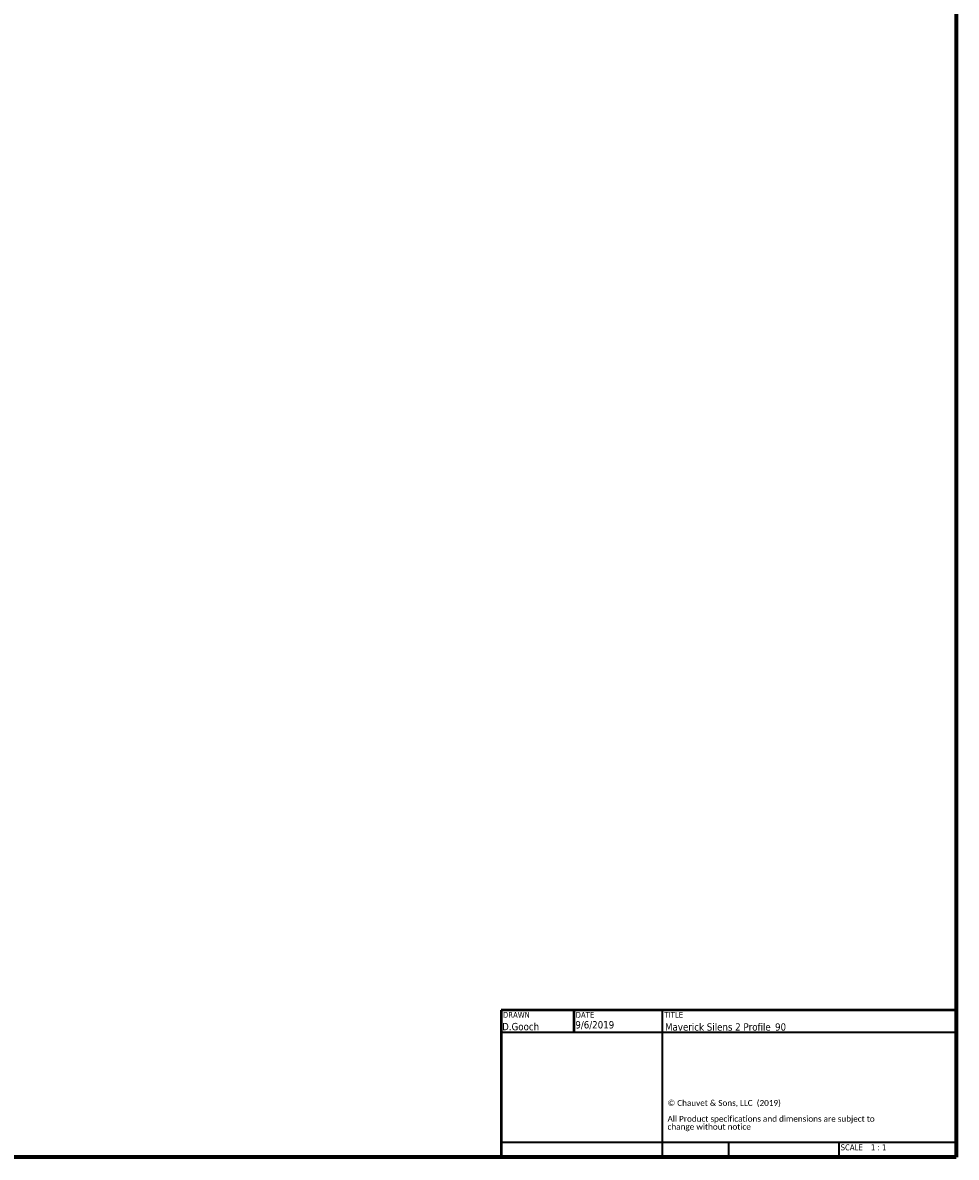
# Paper-space layout 'Sheet_1' of a CAD drawing. Header units: millimetres. Extents: x 1 to 117, y 1 to 117.
# Tile 4 of 7: x 101 to 117, y 1 to 20. Entities that reach past the tile are written whole.
import ezdxf
from ezdxf.enums import TextEntityAlignment as Align

# ---------------------------------------------------------------- set-up
doc = ezdxf.new("R2010")
doc.units = ezdxf.units.MM
doc.layers.add('Border (ISO)', color=7, linetype='Continuous', lineweight=70)
doc.layers.add('Title (ISO)', color=7, linetype='Continuous', lineweight=50)
doc.styles.add('Note Text (ISO)', font='tahoma.ttf')
doc.styles.add('Text Style38', font='tahoma.ttf')
doc.styles.add('Text Style39', font='tahoma.ttf')

# ---------------------------------------------------------------- blocks, each defined once
blk = doc.blocks.new('Borders Chauvet')
at = {"layer": 'Border (ISO)'}
for p, q in [((117.323, 117.323), (117.323, 0.787)), ((117.323, 0.787), (0.787, 0.787))]:
    blk.add_line(p, q, dxfattribs=at)
blk = doc.blocks.new('Title Blocks Chauvet')
at = {"layer": 'Title (ISO)'}
for p, q in [((16.335, 5.738), (8.585, 5.738)), ((8.585, 5.738), (8.585, 3.233)), ((9.823, 5.738), (9.823, 5.363)), ((16.335, 3.233), (16.335, 5.738)), ((8.585, 3.233), (16.335, 3.233))]:
    blk.add_line(p, q, dxfattribs=at)
at = {"layer": 'Title (ISO)', "lineweight": 35}
for p, q in [((11.335, 3.233), (11.335, 5.738)), ((8.585, 5.363), (16.335, 5.363)), ((11.335, 3.483), (8.585, 3.483)), ((16.335, 3.483), (11.335, 3.483)), ((12.455, 3.483), (12.455, 3.233)), ((14.335, 3.483), (14.335, 3.233))]:
    blk.add_line(p, q, dxfattribs=at)
at = {"layer": 'Title (ISO)', "style": 'Text Style38'}
for s, p in [('DRAWN', (8.615, 5.708)), ('DATE', (9.853, 5.708)), ('TITLE', (11.365, 5.708))]:
    blk.add_text(s, height=0.1, dxfattribs=at).set_placement(p, align=Align.TOP_LEFT)
at = {"layer": 'Title (ISO)', "insert": (11.418, 4.209), "char_height": 0.1, "width": 3.79714, "attachment_point": 1, "line_spacing_factor": 0.80967, "style": 'Note Text (ISO)'}
blk.add_mtext('\\fCalibri|b0|i0;\\H0.1000;© Chauvet & Sons, LLC  (2019)\\P\\fCalibri|b0|i0;\\H0.1000;\\P\\fCalibri|b0|i0;\\H0.1000;All Product specifications and dimensions are subject to change without notice \\P', dxfattribs=at)
at = {"layer": 'Title (ISO)', "insert": (14.365, 3.453), "char_height": 0.1, "attachment_point": 1, "style": 'Note Text (ISO)'}
blk.add_mtext('\\fTahoma|b0|i0;\\H0.1000;SCALE', dxfattribs=at)
at = {"layer": 'Title (ISO)'}
for tag, p, height, style in [('AUTHOR_001', (8.602, 5.396), 0.125, 'Text Style39'), ('CREATION_DATE_001', (9.848, 5.427), 0.125, 'Text Style39'), ('TITLE_001', (11.376, 5.39), 0.125, 'Text Style39'), ('Initial_View_Scale_001', (14.88, 3.353), 0.1, 'Text Style38')]:
    blk.add_attdef(tag, p, '', height=height, dxfattribs=dict(at, style=style))

psp = doc.layouts.new('Sheet_1')

# ---------------------------------------------------------------- block references
psp.add_blockref('Borders Chauvet', (0, 0))
psp.add_blockref('Title Blocks Chauvet', (100.988, -2.446)).add_auto_attribs({'CREATION_DATE_001': '9/6/2019', 'AUTHOR_001': 'D.Gooch', 'TITLE_001': 'Maverick Silens 2 Profile_90', 'Initial_View_Scale_001': '1 : 1'})

doc.saveas('drawing.dxf')
